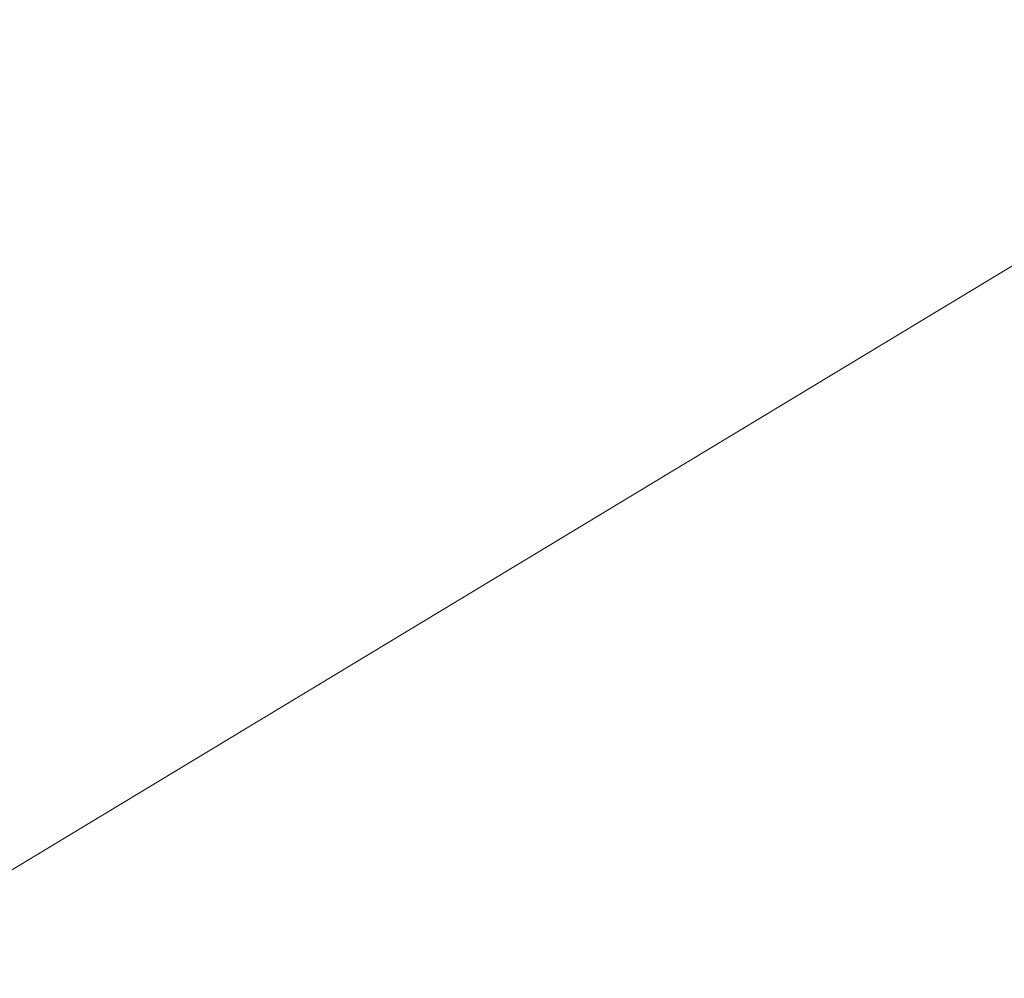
# Model space of a CAD drawing. Extents: x 7487291 to 7488682, y 5785010 to 5785505.
# Tile 220 of 256: x 7488618.39902 to 7488618.40553, y 5785406.60263 to 5785406.60896. Entities that reach past the tile are written whole.
import ezdxf

# ---------------------------------------------------------------- set-up
doc = ezdxf.new("R2010")
doc.units = 0
doc.header["$MEASUREMENT"] = 0
doc.linetypes.add('mz1.0_0.5', pattern=[1.5, 1, -0.5])
doc.layers.add('Kostka krawędz', color=250, linetype='mz1.0_0.5', lineweight=9)
doc.layers.add('KRAWĘZNIKI GRANITOWE', color=6, linetype='CONTINUOUS', lineweight=18)

msp = doc.modelspace()

# ---------------------------------------------------------------- linework, layer by layer
at = {"layer": 'Kostka krawędz'}
for points, elevation in [([(7488631.31, 5785404.86), (7488629.78, 5785405.99), (7488628.04, 5785406.93), (7488625.9, 5785407.59), (7488624.07, 5785407.84), (7488622.32, 5785407.77), (7488620.26, 5785407.35), (7488618.41, 5785406.61), (7488616.77, 5785405.62), (7488615.35, 5785404.34), (7488614.1, 5785402.8), (7488613.17, 5785401.1), (7488612.49, 5785399.18), (7488612.18, 5785397.18), (7488612.25, 5785394.96), (7488612.7, 5785393.16), (7488613.3, 5785391.44)], 103.65), ([(7488613.3, 5785391.44), (7488612.7, 5785393.16), (7488612.25, 5785394.96), (7488612.18, 5785397.18), (7488612.49, 5785399.18), (7488613.17, 5785401.1), (7488614.1, 5785402.8), (7488615.35, 5785404.34), (7488616.77, 5785405.62), (7488618.41, 5785406.61), (7488620.26, 5785407.35), (7488622.32, 5785407.77), (7488624.07, 5785407.84), (7488625.9, 5785407.59), (7488628.04, 5785406.93), (7488629.78, 5785405.99), (7488631.31, 5785404.86)], 103.43)]:
    msp.add_lwpolyline(points, dxfattribs=dict(at, elevation=elevation))
at = {"layer": 'KRAWĘZNIKI GRANITOWE', "elevation": 103.64}
msp.add_lwpolyline([(7488631.31, 5785404.86), (7488629.78, 5785405.99), (7488628.04, 5785406.93), (7488625.9, 5785407.59), (7488624.07, 5785407.84), (7488622.32, 5785407.77), (7488620.26, 5785407.35), (7488618.41, 5785406.61), (7488616.77, 5785405.62), (7488615.35, 5785404.34), (7488614.1, 5785402.8), (7488613.17, 5785401.1), (7488612.49, 5785399.18), (7488612.18, 5785397.18), (7488612.25, 5785394.96), (7488612.7, 5785393.16), (7488613.3, 5785391.44)], dxfattribs=at)

doc.saveas('drawing.dxf')
